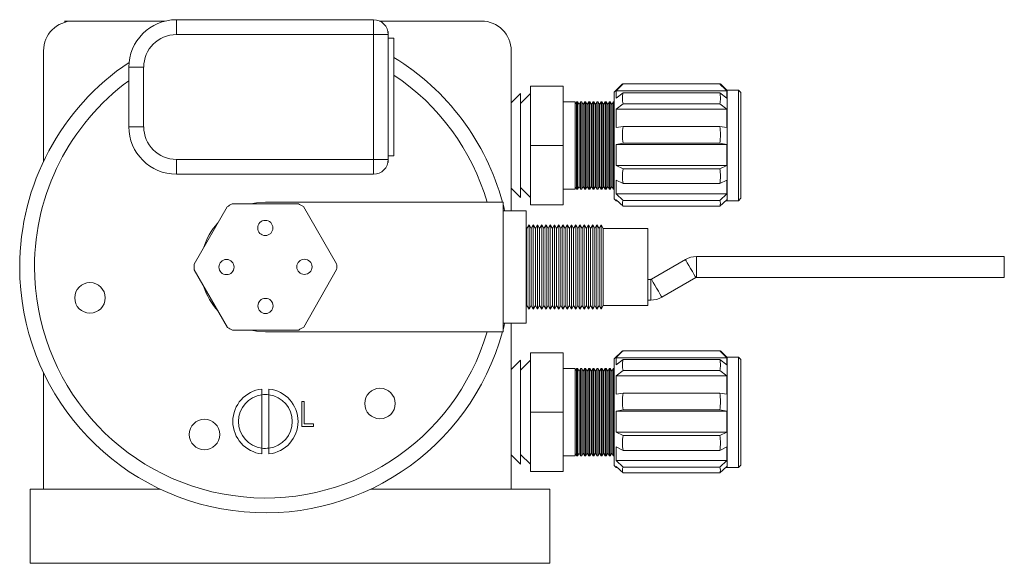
# Model space of a CAD drawing. Header units: inches. Extents: x 1.42 to 7.57, y 1.63 to 8.46.
# Tile 1 of 16: x 1.42 to 3.49, y 1.63 to 2.78. Entities that reach past the tile are written whole.
import ezdxf

# ---------------------------------------------------------------- set-up
doc = ezdxf.new("R2010")
doc.units = ezdxf.units.IN
doc.header["$MEASUREMENT"] = 0

msp = doc.modelspace()

# ---------------------------------------------------------------- linework, layer by layer
at = {"color": 7, "linetype": 'Continuous', "lineweight": 15}
for p, q in [((1.7508, 2.7781), (1.7508, 2.7468)), ((1.7508, 2.7781), (2.1655, 2.7781)), ((2.1655, 2.7781), (2.1655, 2.7468)), ((1.5156, 2.7753), (1.5177, 2.7733)), ((1.5156, 2.7753), (1.5338, 2.7753)), ((1.5338, 2.7753), (1.7275, 2.7753)), ((2.1783, 2.7753), (2.393, 2.7753)), ((2.1655, 2.7468), (1.7508, 2.7468)), ((2.1655, 2.4843), (2.1655, 2.7468)), ((2.1968, 2.7468), (2.1655, 2.7468)), ((2.1966, 2.7531), (2.1963, 2.7524)), ((2.1966, 2.7496), (2.1966, 2.7531)), ((2.1968, 2.7468), (2.1968, 2.6566)), ((2.2088, 2.7396), (2.1968, 2.7396)), ((2.2088, 2.4916), (2.2088, 2.7396)), ((1.4713, 2.7128), (1.4713, 2.4802)), ((2.4555, 2.3762), (2.4555, 2.7128)), ((1.682, 2.6781), (1.6508, 2.6781)), ((1.6508, 2.5531), (1.6508, 2.6781)), ((1.682, 2.6781), (1.682, 2.5531)), ((2.2462, 2.6737), (2.2458, 2.6739)), ((2.1966, 2.5835), (2.1966, 2.6477)), ((2.496, 2.5136), (2.496, 2.6386)), ((2.496, 2.6386), (2.5648, 2.6386)), ((2.5648, 2.5136), (2.5648, 2.6386)), ((2.6896, 2.643), (2.6723, 2.6257)), ((2.8946, 2.643), (2.6908, 2.643)), ((2.9098, 2.629), (2.8958, 2.643)), ((2.4752, 2.623), (2.4555, 2.6033)), ((2.496, 2.623), (2.4752, 2.6021)), ((2.4752, 2.623), (2.4752, 2.4042)), ((2.6723, 2.6257), (2.6723, 2.5136)), ((2.6763, 2.6131), (2.6763, 2.6283)), ((2.6763, 2.6283), (2.9091, 2.6283)), ((2.6908, 2.6243), (2.6763, 2.6131)), ((2.8946, 2.6243), (2.6908, 2.6243)), ((2.9091, 2.6131), (2.8946, 2.6243)), ((2.9091, 2.6283), (2.9091, 2.6131)), ((2.934, 2.6297), (2.9098, 2.6297)), ((2.9098, 2.3975), (2.9098, 2.6297)), ((2.939, 2.6247), (2.934, 2.6297)), ((2.934, 2.3975), (2.934, 2.6297)), ((2.939, 2.6247), (2.939, 2.4025)), ((2.5898, 2.6053), (2.5648, 2.6053)), ((2.5898, 2.6053), (2.5898, 2.5136)), ((2.5899, 2.5999), (2.5898, 2.6001)), ((2.593, 2.6053), (2.5899, 2.5999)), ((2.5899, 2.5999), (2.5899, 2.4273)), ((2.5953, 2.6053), (2.593, 2.6053)), ((2.593, 2.6053), (2.593, 2.4218)), ((2.5984, 2.5999), (2.5953, 2.6053)), ((2.5953, 2.5136), (2.5953, 2.6053)), ((2.6016, 2.6053), (2.5984, 2.5999)), ((2.5984, 2.5999), (2.5984, 2.4273)), ((2.6039, 2.6053), (2.6016, 2.6053)), ((2.6016, 2.6053), (2.6016, 2.4218)), ((2.607, 2.5999), (2.6039, 2.6053)), ((2.6039, 2.5136), (2.6039, 2.6053)), ((2.6102, 2.6053), (2.607, 2.5999)), ((2.607, 2.5999), (2.607, 2.4273)), ((2.6125, 2.6053), (2.6102, 2.6053)), ((2.6102, 2.6053), (2.6102, 2.4218)), ((2.6156, 2.5999), (2.6125, 2.6053)), ((2.6125, 2.5136), (2.6125, 2.6053)), ((2.6188, 2.6053), (2.6156, 2.5999)), ((2.6156, 2.5999), (2.6156, 2.4273)), ((2.6211, 2.6053), (2.6188, 2.6053)), ((2.6188, 2.6053), (2.6188, 2.4218)), ((2.6242, 2.5999), (2.6211, 2.6053)), ((2.6211, 2.5136), (2.6211, 2.6053)), ((2.6273, 2.6053), (2.6242, 2.5999)), ((2.6242, 2.5999), (2.6242, 2.4273)), ((2.6297, 2.6053), (2.6273, 2.6053)), ((2.6273, 2.6053), (2.6273, 2.4218)), ((2.6328, 2.5999), (2.6297, 2.6053)), ((2.6297, 2.5136), (2.6297, 2.6053)), ((2.6359, 2.6053), (2.6328, 2.5999)), ((2.6328, 2.5999), (2.6328, 2.4273)), ((2.6382, 2.6053), (2.6359, 2.6053)), ((2.6359, 2.6053), (2.6359, 2.4218)), ((2.6414, 2.5999), (2.6382, 2.6053)), ((2.6382, 2.5136), (2.6382, 2.6053)), ((2.6445, 2.6053), (2.6414, 2.5999)), ((2.6414, 2.5999), (2.6414, 2.4273)), ((2.6468, 2.6053), (2.6445, 2.6053)), ((2.6445, 2.6053), (2.6445, 2.4218)), ((2.65, 2.5999), (2.6468, 2.6053)), ((2.6468, 2.5136), (2.6468, 2.6053)), ((2.6531, 2.6053), (2.65, 2.5999)), ((2.65, 2.5999), (2.65, 2.4273)), ((2.6554, 2.6053), (2.6531, 2.6053)), ((2.6531, 2.6053), (2.6531, 2.4218)), ((2.6586, 2.5999), (2.6554, 2.6053)), ((2.6554, 2.5136), (2.6554, 2.6053)), ((2.6617, 2.6053), (2.6586, 2.5999)), ((2.6586, 2.5999), (2.6586, 2.4273)), ((2.664, 2.6053), (2.6617, 2.6053)), ((2.6617, 2.6053), (2.6617, 2.4218)), ((2.6671, 2.5999), (2.664, 2.6053)), ((2.664, 2.5136), (2.664, 2.6053)), ((2.6703, 2.6053), (2.6671, 2.5999)), ((2.6671, 2.5999), (2.6671, 2.4273)), ((2.6723, 2.6053), (2.6703, 2.6053)), ((2.6703, 2.6053), (2.6703, 2.4218)), ((2.6763, 2.5899), (2.6908, 2.6011)), ((2.8946, 2.6011), (2.6908, 2.6011)), ((2.8946, 2.6011), (2.9091, 2.5899)), ((2.1968, 2.5746), (2.1968, 2.4843)), ((2.6763, 2.5512), (2.6763, 2.5899)), ((2.6763, 2.5899), (2.9091, 2.5899)), ((2.9091, 2.5899), (2.9091, 2.5512)), ((1.682, 2.5531), (1.6508, 2.5531)), ((2.354, 2.5656), (2.3538, 2.5663)), ((2.6908, 2.5538), (2.6763, 2.5512)), ((2.8946, 2.5538), (2.6908, 2.5538)), ((2.9091, 2.5512), (2.8946, 2.5538)), ((2.496, 2.5136), (2.5648, 2.5136)), ((2.496, 2.3886), (2.496, 2.5136)), ((2.5648, 2.3886), (2.5648, 2.5136)), ((2.5898, 2.5136), (2.5898, 2.4218)), ((2.5953, 2.4218), (2.5953, 2.5136)), ((2.6039, 2.4218), (2.6039, 2.5136)), ((2.6125, 2.4218), (2.6125, 2.5136)), ((2.6211, 2.4218), (2.6211, 2.5136)), ((2.6297, 2.4218), (2.6297, 2.5136)), ((2.6382, 2.4218), (2.6382, 2.5136)), ((2.6468, 2.4218), (2.6468, 2.5136)), ((2.6554, 2.4218), (2.6554, 2.5136)), ((2.664, 2.4218), (2.664, 2.5136)), ((2.6723, 2.5136), (2.6723, 2.4015)), ((2.6763, 2.5158), (2.6908, 2.5183)), ((2.6763, 2.4718), (2.6763, 2.5158)), ((2.6763, 2.5158), (2.9091, 2.5158)), ((2.8946, 2.5183), (2.6908, 2.5183)), ((2.8946, 2.5183), (2.9091, 2.5158)), ((2.9091, 2.5158), (2.9091, 2.4718)), ((2.1968, 2.4916), (2.2088, 2.4916)), ((1.7508, 2.4843), (2.1655, 2.4843)), ((1.7508, 2.4843), (1.7508, 2.4531)), ((2.1655, 2.4843), (2.1968, 2.4843)), ((2.1655, 2.4843), (2.1655, 2.4531)), ((2.1963, 2.4788), (2.1966, 2.4781)), ((2.1966, 2.4781), (2.1966, 2.4816)), ((2.6908, 2.4645), (2.6763, 2.4718)), ((2.9091, 2.4718), (2.6763, 2.4718)), ((2.9091, 2.4718), (2.8946, 2.4645)), ((2.1655, 2.4531), (1.7508, 2.4531)), ((2.8946, 2.4645), (2.6908, 2.4645)), ((2.4752, 2.425), (2.496, 2.4042)), ((2.5898, 2.4271), (2.5899, 2.4273)), ((2.5899, 2.4273), (2.593, 2.4218)), ((2.5953, 2.4218), (2.5984, 2.4273)), ((2.5984, 2.4273), (2.6016, 2.4218)), ((2.6039, 2.4218), (2.607, 2.4273)), ((2.607, 2.4273), (2.6102, 2.4218)), ((2.6125, 2.4218), (2.6156, 2.4273)), ((2.6156, 2.4273), (2.6188, 2.4218)), ((2.6211, 2.4218), (2.6242, 2.4273)), ((2.6242, 2.4273), (2.6273, 2.4218)), ((2.6297, 2.4218), (2.6328, 2.4273)), ((2.6328, 2.4273), (2.6359, 2.4218)), ((2.6382, 2.4218), (2.6414, 2.4273)), ((2.6414, 2.4273), (2.6445, 2.4218)), ((2.6468, 2.4218), (2.65, 2.4273)), ((2.65, 2.4273), (2.6531, 2.4218)), ((2.6554, 2.4218), (2.6586, 2.4273)), ((2.6586, 2.4273), (2.6617, 2.4218)), ((2.664, 2.4218), (2.6671, 2.4273)), ((2.6671, 2.4273), (2.6703, 2.4218)), ((2.6763, 2.4406), (2.6908, 2.4333)), ((2.6763, 2.412), (2.6763, 2.4406)), ((2.8946, 2.4333), (2.6908, 2.4333)), ((2.8946, 2.4333), (2.9091, 2.4406)), ((2.9091, 2.4406), (2.9091, 2.412)), ((2.4555, 2.4239), (2.4752, 2.4042)), ((2.5648, 2.4218), (2.5898, 2.4218)), ((2.593, 2.4218), (2.5953, 2.4218)), ((2.6016, 2.4218), (2.6039, 2.4218)), ((2.6102, 2.4218), (2.6125, 2.4218)), ((2.6188, 2.4218), (2.6211, 2.4218)), ((2.6273, 2.4218), (2.6297, 2.4218)), ((2.6359, 2.4218), (2.6382, 2.4218)), ((2.6445, 2.4218), (2.6468, 2.4218)), ((2.6531, 2.4218), (2.6554, 2.4218)), ((2.6617, 2.4218), (2.664, 2.4218)), ((2.6703, 2.4218), (2.6723, 2.4218)), ((2.6908, 2.3982), (2.6763, 2.412)), ((2.9091, 2.412), (2.6763, 2.412)), ((2.9091, 2.412), (2.8946, 2.3982)), ((1.8578, 2.3847), (1.7884, 2.2637)), ((2.0076, 2.3911), (1.8682, 2.3907)), ((2.4383, 2.3943), (1.9383, 2.3943)), ((2.0881, 2.2645), (2.0181, 2.3851)), ((2.4383, 2.1218), (2.4383, 2.3943)), ((2.496, 2.3886), (2.5648, 2.3886)), ((2.6723, 2.4015), (2.6763, 2.3975)), ((2.6763, 2.3996), (2.6908, 2.3859)), ((2.6763, 2.3975), (2.6763, 2.3996)), ((2.6763, 2.3975), (2.6786, 2.3975)), ((2.8946, 2.3982), (2.6908, 2.3982)), ((2.8946, 2.3859), (2.6908, 2.3859)), ((2.8946, 2.3859), (2.9091, 2.3996)), ((2.9068, 2.3975), (2.9091, 2.3975)), ((2.9091, 2.3996), (2.9091, 2.3975)), ((2.9091, 2.3975), (2.9098, 2.3982)), ((2.9098, 2.3975), (2.934, 2.3975)), ((2.934, 2.3975), (2.939, 2.4025)), ((2.4873, 2.3762), (2.4383, 2.3762)), ((2.4873, 2.3762), (2.4873, 2.14)), ((2.493, 2.3466), (2.4886, 2.3388)), ((2.4975, 2.3388), (2.493, 2.3466)), ((2.493, 2.3466), (2.493, 2.1696)), ((2.502, 2.3466), (2.4975, 2.3388)), ((2.5064, 2.3388), (2.502, 2.3466)), ((2.502, 2.3466), (2.502, 2.1696)), ((2.5109, 2.3466), (2.5064, 2.3388)), ((2.5154, 2.3388), (2.5109, 2.3466)), ((2.5109, 2.3466), (2.5109, 2.1696)), ((2.5199, 2.3466), (2.5154, 2.3388)), ((2.5243, 2.3388), (2.5199, 2.3466)), ((2.5199, 2.3466), (2.5199, 2.1696)), ((2.5288, 2.3466), (2.5243, 2.3388)), ((2.5333, 2.3388), (2.5288, 2.3466)), ((2.5288, 2.3466), (2.5288, 2.1696)), ((2.5377, 2.3466), (2.5333, 2.3388)), ((2.5422, 2.3388), (2.5377, 2.3466)), ((2.5377, 2.3466), (2.5377, 2.1696)), ((2.5467, 2.3466), (2.5422, 2.3388)), ((2.5511, 2.3388), (2.5467, 2.3466)), ((2.5467, 2.3466), (2.5467, 2.1696)), ((2.5556, 2.3466), (2.5511, 2.3388)), ((2.5601, 2.3388), (2.5556, 2.3466)), ((2.5556, 2.3466), (2.5556, 2.1696)), ((2.5645, 2.3466), (2.5601, 2.3388)), ((2.569, 2.3388), (2.5645, 2.3466)), ((2.5645, 2.3466), (2.5645, 2.1696)), ((2.5735, 2.3466), (2.569, 2.3388)), ((2.5779, 2.3388), (2.5735, 2.3466)), ((2.5735, 2.3466), (2.5735, 2.1696)), ((2.5824, 2.3466), (2.5779, 2.3388)), ((2.5869, 2.3388), (2.5824, 2.3466)), ((2.5824, 2.3466), (2.5824, 2.1696)), ((2.5914, 2.3466), (2.5869, 2.3388)), ((2.5958, 2.3388), (2.5914, 2.3466)), ((2.5914, 2.3466), (2.5914, 2.1696)), ((2.6003, 2.3466), (2.5958, 2.3388)), ((2.6048, 2.3388), (2.6003, 2.3466)), ((2.6003, 2.3466), (2.6003, 2.1696)), ((2.6092, 2.3466), (2.6048, 2.3388)), ((2.6137, 2.3388), (2.6092, 2.3466)), ((2.6092, 2.3466), (2.6092, 2.1696)), ((2.6182, 2.3466), (2.6137, 2.3388)), ((2.6226, 2.3388), (2.6182, 2.3466)), ((2.6182, 2.3466), (2.6182, 2.1696)), ((2.6271, 2.3466), (2.6226, 2.3388)), ((2.6316, 2.3388), (2.6271, 2.3466)), ((2.6271, 2.3466), (2.6271, 2.1696)), ((2.636, 2.3466), (2.6316, 2.3388)), ((2.6405, 2.3388), (2.636, 2.3466)), ((2.636, 2.3466), (2.636, 2.1696)), ((2.645, 2.3466), (2.6405, 2.3388)), ((2.6494, 2.3388), (2.645, 2.3466)), ((2.645, 2.3466), (2.645, 2.1696)), ((2.4886, 2.3388), (2.4873, 2.3411)), ((2.4886, 2.3388), (2.4886, 2.1773)), ((2.4975, 2.3388), (2.4975, 2.1773)), ((2.5064, 2.3388), (2.5064, 2.1773)), ((2.5154, 2.3388), (2.5154, 2.1773)), ((2.5243, 2.3388), (2.5243, 2.1773)), ((2.5333, 2.3388), (2.5333, 2.1773)), ((2.5422, 2.3388), (2.5422, 2.1773)), ((2.5511, 2.3388), (2.5511, 2.1773)), ((2.5601, 2.3388), (2.5601, 2.1773)), ((2.569, 2.3388), (2.569, 2.1773)), ((2.5779, 2.3388), (2.5779, 2.1773)), ((2.5869, 2.3388), (2.5869, 2.1773)), ((2.5958, 2.3388), (2.5958, 2.1773)), ((2.6048, 2.3388), (2.6048, 2.1773)), ((2.6137, 2.3388), (2.6137, 2.1773)), ((2.6226, 2.3388), (2.6226, 2.1773)), ((2.6316, 2.3388), (2.6316, 2.1773)), ((2.6405, 2.3388), (2.6405, 2.1773)), ((2.7433, 2.3388), (2.6494, 2.3388)), ((2.6494, 2.3388), (2.6494, 2.1773)), ((2.7433, 2.3388), (2.7433, 2.1773)), ((3.4933, 2.28), (2.8456, 2.28)), ((3.4933, 2.28), (3.4933, 2.2362)), ((2.8222, 2.2737), (2.7506, 2.2324)), ((1.7884, 2.2517), (1.8584, 2.1311)), ((2.0188, 2.1315), (2.0882, 2.2525)), ((2.7491, 2.232), (2.7433, 2.232)), ((2.7725, 2.1945), (2.844, 2.2358)), ((2.8456, 2.2362), (3.4933, 2.2362)), ((2.4873, 2.1751), (2.4886, 2.1773)), ((2.4886, 2.1773), (2.493, 2.1696)), ((2.493, 2.1696), (2.4975, 2.1773)), ((2.4975, 2.1773), (2.502, 2.1696)), ((2.502, 2.1696), (2.5064, 2.1773)), ((2.5064, 2.1773), (2.5109, 2.1696)), ((2.5109, 2.1696), (2.5154, 2.1773)), ((2.5154, 2.1773), (2.5199, 2.1696)), ((2.5199, 2.1696), (2.5243, 2.1773)), ((2.5243, 2.1773), (2.5288, 2.1696)), ((2.5288, 2.1696), (2.5333, 2.1773)), ((2.5333, 2.1773), (2.5377, 2.1696)), ((2.5377, 2.1696), (2.5422, 2.1773)), ((2.5422, 2.1773), (2.5467, 2.1696)), ((2.5467, 2.1696), (2.5511, 2.1773)), ((2.5511, 2.1773), (2.5556, 2.1696)), ((2.5556, 2.1696), (2.5601, 2.1773)), ((2.5601, 2.1773), (2.5645, 2.1696)), ((2.5645, 2.1696), (2.569, 2.1773)), ((2.569, 2.1773), (2.5735, 2.1696)), ((2.5735, 2.1696), (2.5779, 2.1773)), ((2.5779, 2.1773), (2.5824, 2.1696)), ((2.5824, 2.1696), (2.5869, 2.1773)), ((2.5869, 2.1773), (2.5914, 2.1696)), ((2.5914, 2.1696), (2.5958, 2.1773)), ((2.5958, 2.1773), (2.6003, 2.1696)), ((2.6003, 2.1696), (2.6048, 2.1773)), ((2.6048, 2.1773), (2.6092, 2.1696)), ((2.6092, 2.1696), (2.6137, 2.1773)), ((2.6137, 2.1773), (2.6182, 2.1696)), ((2.6182, 2.1696), (2.6226, 2.1773)), ((2.6226, 2.1773), (2.6271, 2.1696)), ((2.6271, 2.1696), (2.6316, 2.1773)), ((2.6316, 2.1773), (2.636, 2.1696)), ((2.636, 2.1696), (2.6405, 2.1773)), ((2.6405, 2.1773), (2.645, 2.1696)), ((2.645, 2.1696), (2.6494, 2.1773)), ((2.6494, 2.1773), (2.7433, 2.1773)), ((2.7433, 2.1882), (2.7491, 2.1882)), ((2.4873, 2.14), (2.4383, 2.14)), ((2.4555, 1.7911), (2.4555, 2.14)), ((1.8689, 2.1251), (2.0083, 2.1255)), ((1.9383, 2.1218), (2.4383, 2.1218)), ((2.496, 1.9526), (2.496, 2.0776)), ((2.496, 2.0776), (2.5648, 2.0776)), ((2.5648, 1.9526), (2.5648, 2.0776)), ((2.6896, 2.082), (2.6723, 2.0647)), ((2.8946, 2.082), (2.6908, 2.082)), ((2.9098, 2.068), (2.8958, 2.082)), ((2.4752, 2.062), (2.4555, 2.0423)), ((2.496, 2.062), (2.4752, 2.0411)), ((2.4752, 2.062), (2.4752, 1.8432)), ((2.6723, 2.0647), (2.6723, 1.9526)), ((2.6763, 2.0521), (2.6763, 2.0673)), ((2.6763, 2.0673), (2.9091, 2.0673)), ((2.6908, 2.0633), (2.6763, 2.0521)), ((2.8946, 2.0633), (2.6908, 2.0633)), ((2.9091, 2.0521), (2.8946, 2.0633)), ((2.9091, 2.0673), (2.9091, 2.0521)), ((2.934, 2.0687), (2.9098, 2.0687)), ((2.9098, 1.8365), (2.9098, 2.0687)), ((2.939, 2.0637), (2.934, 2.0687)), ((2.934, 1.8365), (2.934, 2.0687)), ((2.939, 2.0637), (2.939, 1.8415)), ((1.4713, 2.036), (1.4713, 1.7911)), ((2.5898, 2.0443), (2.5648, 2.0443)), ((2.5898, 2.0443), (2.5898, 1.9526)), ((2.5899, 2.0389), (2.5898, 2.0391)), ((2.593, 2.0443), (2.5899, 2.0389)), ((2.5899, 2.0389), (2.5899, 1.8663)), ((2.5953, 2.0443), (2.593, 2.0443)), ((2.593, 2.0443), (2.593, 1.8608)), ((2.5984, 2.0389), (2.5953, 2.0443)), ((2.5953, 1.9526), (2.5953, 2.0443)), ((2.6016, 2.0443), (2.5984, 2.0389)), ((2.5984, 2.0389), (2.5984, 1.8663)), ((2.6039, 2.0443), (2.6016, 2.0443)), ((2.6016, 2.0443), (2.6016, 1.8608)), ((2.607, 2.0389), (2.6039, 2.0443)), ((2.6039, 1.9526), (2.6039, 2.0443)), ((2.6102, 2.0443), (2.607, 2.0389)), ((2.607, 2.0389), (2.607, 1.8663)), ((2.6125, 2.0443), (2.6102, 2.0443)), ((2.6102, 2.0443), (2.6102, 1.8608)), ((2.6156, 2.0389), (2.6125, 2.0443)), ((2.6125, 1.9526), (2.6125, 2.0443)), ((2.6188, 2.0443), (2.6156, 2.0389)), ((2.6156, 2.0389), (2.6156, 1.8663)), ((2.6211, 2.0443), (2.6188, 2.0443)), ((2.6188, 2.0443), (2.6188, 1.8608)), ((2.6242, 2.0389), (2.6211, 2.0443)), ((2.6211, 1.9526), (2.6211, 2.0443)), ((2.6273, 2.0443), (2.6242, 2.0389)), ((2.6242, 2.0389), (2.6242, 1.8663)), ((2.6297, 2.0443), (2.6273, 2.0443)), ((2.6273, 2.0443), (2.6273, 1.8608)), ((2.6328, 2.0389), (2.6297, 2.0443)), ((2.6297, 1.9526), (2.6297, 2.0443)), ((2.6359, 2.0443), (2.6328, 2.0389)), ((2.6328, 2.0389), (2.6328, 1.8663)), ((2.6382, 2.0443), (2.6359, 2.0443)), ((2.6359, 2.0443), (2.6359, 1.8608)), ((2.6414, 2.0389), (2.6382, 2.0443)), ((2.6382, 1.9526), (2.6382, 2.0443)), ((2.6445, 2.0443), (2.6414, 2.0389)), ((2.6414, 2.0389), (2.6414, 1.8663)), ((2.6468, 2.0443), (2.6445, 2.0443)), ((2.6445, 2.0443), (2.6445, 1.8608)), ((2.65, 2.0389), (2.6468, 2.0443)), ((2.6468, 1.9526), (2.6468, 2.0443)), ((2.6531, 2.0443), (2.65, 2.0389)), ((2.65, 2.0389), (2.65, 1.8663)), ((2.6554, 2.0443), (2.6531, 2.0443)), ((2.6531, 2.0443), (2.6531, 1.8608)), ((2.6586, 2.0389), (2.6554, 2.0443)), ((2.6554, 1.9526), (2.6554, 2.0443)), ((2.6617, 2.0443), (2.6586, 2.0389)), ((2.6586, 2.0389), (2.6586, 1.8663)), ((2.664, 2.0443), (2.6617, 2.0443)), ((2.6617, 2.0443), (2.6617, 1.8608)), ((2.6671, 2.0389), (2.664, 2.0443)), ((2.664, 1.9526), (2.664, 2.0443)), ((2.6703, 2.0443), (2.6671, 2.0389)), ((2.6671, 2.0389), (2.6671, 1.8663)), ((2.6723, 2.0443), (2.6703, 2.0443)), ((2.6703, 2.0443), (2.6703, 1.8608)), ((2.6763, 2.0289), (2.6908, 2.0401)), ((2.8946, 2.0401), (2.6908, 2.0401)), ((2.8946, 2.0401), (2.9091, 2.0289)), ((2.6763, 1.9902), (2.6763, 2.0289)), ((2.6763, 2.0289), (2.9091, 2.0289)), ((2.9091, 2.0289), (2.9091, 1.9902)), ((1.9308, 2.0013), (1.9308, 1.9892)), ((1.9458, 2.0013), (1.9458, 1.9892)), ((2.6908, 1.9928), (2.6763, 1.9902)), ((2.8946, 1.9928), (2.6908, 1.9928)), ((2.9091, 1.9902), (2.8946, 1.9928)), ((1.9308, 1.9892), (1.9308, 1.877)), ((1.9458, 1.9892), (1.9458, 1.877)), ((2.0148, 1.9749), (2.0195, 1.9749)), ((2.0148, 1.9228), (2.0148, 1.9749)), ((2.0195, 1.9749), (2.0195, 1.9282)), ((2.496, 1.9526), (2.5648, 1.9526)), ((2.496, 1.8276), (2.496, 1.9526)), ((2.5648, 1.8276), (2.5648, 1.9526)), ((2.5898, 1.9526), (2.5898, 1.8608)), ((2.5953, 1.8608), (2.5953, 1.9526)), ((2.6039, 1.8608), (2.6039, 1.9526)), ((2.6125, 1.8608), (2.6125, 1.9526)), ((2.6211, 1.8608), (2.6211, 1.9526)), ((2.6297, 1.8608), (2.6297, 1.9526)), ((2.6382, 1.8608), (2.6382, 1.9526)), ((2.6468, 1.8608), (2.6468, 1.9526)), ((2.6554, 1.8608), (2.6554, 1.9526)), ((2.664, 1.8608), (2.664, 1.9526)), ((2.6723, 1.9526), (2.6723, 1.8405)), ((2.6763, 1.9548), (2.6908, 1.9573)), ((2.6763, 1.9108), (2.6763, 1.9548)), ((2.6763, 1.9548), (2.9091, 1.9548)), ((2.8946, 1.9573), (2.6908, 1.9573)), ((2.8946, 1.9573), (2.9091, 1.9548)), ((2.9091, 1.9548), (2.9091, 1.9108)), ((2.0195, 1.9282), (2.0395, 1.9282)), ((2.0395, 1.9282), (2.0395, 1.9228)), ((2.0395, 1.9228), (2.0148, 1.9228)), ((2.6908, 1.9035), (2.6763, 1.9108)), ((2.9091, 1.9108), (2.6763, 1.9108)), ((2.9091, 1.9108), (2.8946, 1.9035)), ((2.8946, 1.9035), (2.6908, 1.9035)), ((1.9308, 1.877), (1.9308, 1.8649)), ((1.9458, 1.877), (1.9458, 1.8649)), ((2.5898, 1.8661), (2.5899, 1.8663)), ((2.5899, 1.8663), (2.593, 1.8608)), ((2.5953, 1.8608), (2.5984, 1.8663)), ((2.5984, 1.8663), (2.6016, 1.8608)), ((2.6039, 1.8608), (2.607, 1.8663)), ((2.607, 1.8663), (2.6102, 1.8608)), ((2.6125, 1.8608), (2.6156, 1.8663)), ((2.6156, 1.8663), (2.6188, 1.8608)), ((2.6211, 1.8608), (2.6242, 1.8663)), ((2.6242, 1.8663), (2.6273, 1.8608)), ((2.6297, 1.8608), (2.6328, 1.8663)), ((2.6328, 1.8663), (2.6359, 1.8608)), ((2.6382, 1.8608), (2.6414, 1.8663)), ((2.6414, 1.8663), (2.6445, 1.8608)), ((2.6468, 1.8608), (2.65, 1.8663)), ((2.65, 1.8663), (2.6531, 1.8608)), ((2.6554, 1.8608), (2.6586, 1.8663)), ((2.6586, 1.8663), (2.6617, 1.8608)), ((2.664, 1.8608), (2.6671, 1.8663)), ((2.6671, 1.8663), (2.6703, 1.8608)), ((2.6763, 1.8796), (2.6908, 1.8723)), ((2.6763, 1.851), (2.6763, 1.8796)), ((2.8946, 1.8723), (2.6908, 1.8723)), ((2.8946, 1.8723), (2.9091, 1.8796)), ((2.9091, 1.8796), (2.9091, 1.851)), ((2.4555, 1.8629), (2.4752, 1.8432)), ((2.4752, 1.864), (2.496, 1.8432)), ((2.5648, 1.8608), (2.5898, 1.8608)), ((2.593, 1.8608), (2.5953, 1.8608)), ((2.6016, 1.8608), (2.6039, 1.8608)), ((2.6102, 1.8608), (2.6125, 1.8608)), ((2.6188, 1.8608), (2.6211, 1.8608)), ((2.6273, 1.8608), (2.6297, 1.8608)), ((2.6359, 1.8608), (2.6382, 1.8608)), ((2.6445, 1.8608), (2.6468, 1.8608)), ((2.6531, 1.8608), (2.6554, 1.8608)), ((2.6617, 1.8608), (2.664, 1.8608)), ((2.6703, 1.8608), (2.6723, 1.8608)), ((2.6908, 1.8372), (2.6763, 1.851)), ((2.9091, 1.851), (2.6763, 1.851)), ((2.9091, 1.851), (2.8946, 1.8372)), ((2.496, 1.8276), (2.5648, 1.8276)), ((2.6723, 1.8405), (2.6763, 1.8365)), ((2.6763, 1.8386), (2.6908, 1.8249)), ((2.6763, 1.8365), (2.6763, 1.8386)), ((2.6763, 1.8365), (2.6786, 1.8365)), ((2.8946, 1.8372), (2.6908, 1.8372)), ((2.8946, 1.8249), (2.6908, 1.8249)), ((2.8946, 1.8249), (2.9091, 1.8386)), ((2.9068, 1.8365), (2.9091, 1.8365)), ((2.9091, 1.8386), (2.9091, 1.8365)), ((2.9091, 1.8365), (2.9098, 1.8372)), ((2.9098, 1.8365), (2.934, 1.8365)), ((2.934, 1.8365), (2.939, 1.8415)), ((1.443, 1.7911), (1.4713, 1.7911)), ((1.443, 1.6348), (1.443, 1.7911)), ((1.7162, 1.7911), (1.4713, 1.7911)), ((2.4555, 1.7911), (2.1604, 1.7911)), ((2.4555, 1.7911), (2.5368, 1.7911)), ((2.5368, 1.7911), (2.5368, 1.6348)), ((1.443, 1.6348), (2.5368, 1.6348))]:
    msp.add_line(p, q, dxfattribs=at)
at = {"color": 8, "linetype": 'Continuous', "lineweight": 15}
for p, q in [((2.8456, 2.28), (2.8456, 2.2362)), ((2.7491, 2.232), (2.7491, 2.1882))]:
    msp.add_line(p, q, dxfattribs=at)
at = {"color": 7, "linetype": 'Continuous', "lineweight": 15, "flags": 128}
for points in [[(1.9383, 2.3943), (1.9197, 2.3931), (1.9075, 2.3908)], [(2.4417, 2.3762), (2.4404, 2.3819), (2.4383, 2.3901)], [(2.4383, 2.1261), (2.4404, 2.1343), (2.4417, 2.14)], [(1.9082, 2.1252), (1.9197, 2.1231), (1.9383, 2.1218)]]:
    msp.add_lwpolyline(points, dxfattribs=at)
at = {"color": 8, "linetype": 'Continuous', "lineweight": 15, "flags": 128}
for points in [[(2.8222, 2.2737), (2.8223, 2.2734), (2.8236, 2.2712), (2.8261, 2.2669), (2.8294, 2.2612), (2.8331, 2.2547), (2.8368, 2.2483), (2.8401, 2.2426), (2.8426, 2.2383), (2.8439, 2.2361), (2.844, 2.2358)], [(2.7506, 2.2324), (2.7508, 2.2321), (2.7521, 2.2299), (2.7545, 2.2256), (2.7578, 2.2199), (2.7616, 2.2134), (2.7653, 2.207), (2.7686, 2.2013), (2.771, 2.197), (2.7723, 2.1948), (2.7725, 2.1945)]]:
    msp.add_lwpolyline(points, dxfattribs=at)
at = {"color": 7, "linetype": 'Continuous', "lineweight": 15}
for centre, radius in [((1.938, 2.3401), 0.016), ((1.8563, 2.2579), 0.016), ((2.0203, 2.2583), 0.016), ((1.569, 2.193), 0.0321), ((1.9385, 2.1761), 0.016), ((2.1793, 1.9708), 0.0321), ((1.81, 1.9057), 0.0321)]:
    msp.add_circle(centre, radius, dxfattribs=at)
for centre, radius, start, end in [((1.7508, 2.6781), 0.1, 90, 180), ((2.1655, 2.7468), 0.0312, 0, 90), ((1.5338, 2.7128), 0.0625, 90, 180), ((2.393, 2.7128), 0.0625, 0, 90), ((1.7508, 2.6781), 0.0687, 90, 180), ((1.9383, 2.2581), 0.5171, 15.2764, 58.4606), ((1.9383, 2.2581), 0.5171, 123.7074, 180), ((1.9383, 2.2581), 0.4859, 16.2854, 56.1702), ((1.9383, 2.2581), 0.4859, 126.2789, 180), ((1.7508, 2.5531), 0.1, 180, 270), ((1.7508, 2.5531), 0.0687, 180, 270), ((2.1655, 2.4843), 0.0312, 270, 0), ((1.9383, 2.2581), 0.15, 117.8524, 122.458), ((1.9383, 2.2581), 0.15, 57.8524, 62.458), ((1.9383, 2.2581), 0.1362, 137.2576, 163.0528), ((2.8456, 2.2331), 0.0469, 90, 120), ((1.9383, 2.2581), 0.15, 177.8524, 182.458), ((1.9383, 2.2581), 0.15, 357.8524, 2.458), ((1.9383, 2.2581), 0.5171, 180, 344.7236), ((1.9383, 2.2581), 0.4859, 180, 343.7146), ((1.9383, 2.2581), 0.1362, 197.2576, 223.0528), ((2.7491, 2.2351), 0.00313, 270, 300), ((2.8456, 2.2331), 0.00313, 90, 120), ((2.7491, 2.2351), 0.0469, 270, 300), ((1.9383, 2.2581), 0.15, 237.8524, 242.458), ((1.9383, 2.2581), 0.15, 297.8524, 302.458), ((1.9383, 1.9331), 0.0686, 96.2732, 263.7268), ((1.9383, 1.9331), 0.0566, 82.3591, 97.7061), ((1.9383, 1.9331), 0.0686, 276.2732, 83.7268), ((1.9383, 1.9331), 0.0566, 97.6129, 262.3871), ((1.9383, 1.9331), 0.0566, 277.6129, 82.3871), ((1.9383, 1.9331), 0.0566, 262.3205, 277.7857)]:
    msp.add_arc(centre, radius, start, end, dxfattribs=at)
for points, knots in [([(2.1968, 2.6566), (2.1967, 2.6497), (2.1965, 2.6357), (2.1962, 2.6147), (2.1965, 2.5941), (2.1967, 2.5811), (2.1968, 2.5746)], [0, 0, 0, 0, 0.256019, 0.51882, 0.75725, 1, 1, 1, 1]), ([(2.6763, 2.6283), (2.6769, 2.6289), (2.6817, 2.6338), (2.6865, 2.6387), (2.6908, 2.643)], [0, 0, 0, 0, 0.11802, 1, 1, 1, 1]), ([(2.8946, 2.643), (2.8949, 2.6426), (2.8997, 2.6378), (2.9046, 2.6329), (2.9091, 2.6283)], [0, 0, 0, 0, 0.067434, 1, 1, 1, 1]), ([(2.6908, 2.6011), (2.6902, 2.605), (2.6889, 2.6127), (2.6902, 2.6204), (2.6908, 2.6243)], [0, 0, 0, 0, 0.4952525, 1, 1, 1, 1]), ([(2.8946, 2.6243), (2.8952, 2.6205), (2.8964, 2.6127), (2.8952, 2.605), (2.8946, 2.6011)], [0, 0, 0, 0, 0.495253, 1, 1, 1, 1]), ([(2.6908, 2.5183), (2.6902, 2.5242), (2.6889, 2.536), (2.6902, 2.5478), (2.6908, 2.5538)], [0, 0, 0, 0, 0.495253, 1, 1, 1, 1]), ([(2.8946, 2.5538), (2.8952, 2.5479), (2.8964, 2.5361), (2.8952, 2.5243), (2.8946, 2.5183)], [0, 0, 0, 0, 0.495253, 1, 1, 1, 1]), ([(2.6908, 2.4333), (2.6902, 2.4385), (2.6889, 2.4489), (2.6902, 2.4593), (2.6908, 2.4645)], [0, 0, 0, 0, 0.495253, 1, 1, 1, 1]), ([(2.8946, 2.4645), (2.8952, 2.4594), (2.8964, 2.449), (2.8952, 2.4386), (2.8946, 2.4333)], [0, 0, 0, 0, 0.4952529, 1, 1, 1, 1]), ([(2.6908, 2.3859), (2.6902, 2.3879), (2.6889, 2.392), (2.6902, 2.3961), (2.6908, 2.3982)], [0, 0, 0, 0, 0.495253, 1, 1, 1, 1]), ([(2.8946, 2.3982), (2.8952, 2.3961), (2.8964, 2.392), (2.8952, 2.3879), (2.8946, 2.3859)], [0, 0, 0, 0, 0.4952529, 1, 1, 1, 1]), ([(2.6763, 2.0673), (2.6769, 2.0679), (2.6817, 2.0728), (2.6865, 2.0777), (2.6908, 2.082)], [0, 0, 0, 0, 0.118021, 1, 1, 1, 1]), ([(2.8946, 2.082), (2.8949, 2.0816), (2.8997, 2.0768), (2.9046, 2.0719), (2.9091, 2.0673)], [0, 0, 0, 0, 0.067434, 1, 1, 1, 1]), ([(2.6908, 2.0401), (2.6902, 2.044), (2.6889, 2.0517), (2.6902, 2.0594), (2.6908, 2.0633)], [0, 0, 0, 0, 0.495253, 1, 1, 1, 1]), ([(2.8946, 2.0633), (2.8952, 2.0595), (2.8964, 2.0517), (2.8952, 2.044), (2.8946, 2.0401)], [0, 0, 0, 0, 0.495253, 1, 1, 1, 1]), ([(2.6908, 1.9573), (2.6902, 1.9632), (2.6889, 1.975), (2.6902, 1.9868), (2.6908, 1.9928)], [0, 0, 0, 0, 0.495253, 1, 1, 1, 1]), ([(2.8946, 1.9928), (2.8952, 1.9869), (2.8964, 1.9751), (2.8952, 1.9633), (2.8946, 1.9573)], [0, 0, 0, 0, 0.495253, 1, 1, 1, 1]), ([(2.6908, 1.8723), (2.6902, 1.8775), (2.6889, 1.8879), (2.6902, 1.8983), (2.6908, 1.9035)], [0, 0, 0, 0, 0.495253, 1, 1, 1, 1]), ([(2.8946, 1.9035), (2.8952, 1.8984), (2.8964, 1.888), (2.8952, 1.8776), (2.8946, 1.8723)], [0, 0, 0, 0, 0.495253, 1, 1, 1, 1]), ([(2.6908, 1.8249), (2.6902, 1.8269), (2.6889, 1.831), (2.6902, 1.8351), (2.6908, 1.8372)], [0, 0, 0, 0, 0.495253, 1, 1, 1, 1]), ([(2.8946, 1.8372), (2.8952, 1.8351), (2.8964, 1.831), (2.8952, 1.8269), (2.8946, 1.8249)], [0, 0, 0, 0, 0.495253, 1, 1, 1, 1])]:
    msp.add_open_spline(points, degree=3, knots=knots, dxfattribs=at)

doc.saveas('drawing.dxf')
